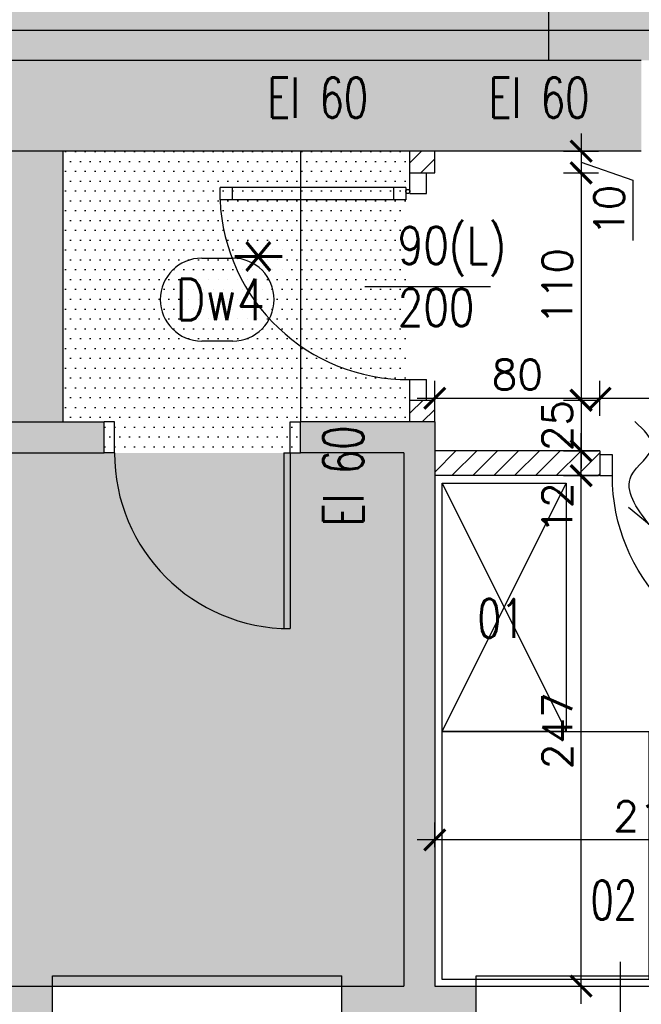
# Model space of a CAD drawing. Header units: millimetres. Extents: x 31969 to 285678, y -69766 to -1123.
# Tile 10 of 102: x 140257 to 140558, y -10614 to -10137. Entities that reach past the tile are written whole.
import ezdxf
from ezdxf.lldxf.tags import DXFTag

# ---------------------------------------------------------------- set-up
doc = ezdxf.new("R2010")
doc.units = ezdxf.units.MM
for name, color, linetype in [('a- wentylacja Łukasza 2', 118, 'Continuous'), ('a-opis 3', 15, 'Continuous'), ('a-opis stolarki 1', 3, 'Continuous'), ('a-opis stolarki 2', 1, 'Continuous'), ('a-opis technologii 2', 12, 'Continuous'), ('a-przekrój 2', 251, 'Continuous'), ('a-schody', 3, 'Continuous'), ('a-stolarka drzwiowa', 3, 'Continuous'), ('a-stolarka istniejąca', 3, 'Continuous'), ('a-stolarka okienna', 3, 'Continuous'), ('a-szraf', 252, 'Continuous'), ('a-wymiary', 11, 'Continuous'), ('a-wyposażenie', 84, 'Continuous'), ('a-ściany działowe projektowane', 5, 'Continuous'), ('a-ściany istniejące murowane', 6, 'Continuous')]:
    doc.layers.add(name, color=color, linetype=linetype)
doc.styles.add('MAREK', font='simplex.shx')
doc.styles.add('RS01507', font='romans.shx', dxfattribs={"width": 0.7, "height": 0.15})
doc.styles.add('WYMIAR', font='romans.shx', dxfattribs={"width": 0.8})
tags = doc.linetypes.add('DASHED', pattern=[0.75, 0.5, -0.25]).pattern_tags.tags
tags[6:7] = [DXFTag(74, 4), DXFTag(75, 0), DXFTag(340, '0'), DXFTag(46, 1.0), DXFTag(50, 0.0), DXFTag(44, 0.0), DXFTag(45, 0.0)]
tags[4:5] = [DXFTag(74, 4), DXFTag(75, 0), DXFTag(340, '0'), DXFTag(46, 1.0), DXFTag(50, 0.0), DXFTag(44, 0.0), DXFTag(45, 0.0)]
doc.dimstyles.new('MAREK', dxfattribs={"dimscale": 0.85, "dimtxt": 17, "dimasz": 12, "dimexe": 10, "dimexo": 0.625, "dimgap": 5, "dimtad": 1, "dimdec": 1, "dimdsep": 46, "dimtxsty": 'MAREK', "dimblk1": 'ARCHTICK', "dimblk2": 'ARCHTICK', "dimsah": 1, "dimcen": 2.5, "dimdle": 10, "dimadec": 0, "dimazin": 0, "dimtfac": 1, "dimtdec": 1, "dimtmove": 1, "dimatfit": 3, "dimldrblk": 'ARCHTICK', "dimfxl": 0, "dimtolj": 1, "dimtzin": 0, "dimarcsym": 0})

# ---------------------------------------------------------------- blocks, each defined once
blk = doc.blocks.new('A$C42BE72CD')
at = {"layer": 'a-stolarka drzwiowa'}
for p, q in [((6, 99.95), (0, 99.95)), ((6, 89.95), (6, 99.95)), ((96, 89.95), (96, 99.95)), ((96, 99.95), (102, 99.95)), ((0, 89.95), (6, 89.95)), ((6, 89.95), (9, 89.95)), ((6, 89.95), (6, 0)), ((9, 89.95), (9, 0)), ((102, 89.95), (96, 89.95)), ((9, 0), (6, 0))]:
    blk.add_line(p, q, dxfattribs=at)
at = {"layer": 'a-stolarka drzwiowa', "linetype": 'DASHED', "lineweight": 25, "ltscale": 20}
blk.add_arc((6, 89.95), 90, 271.9102, 0, dxfattribs=at)
blk = doc.blocks.new('_ARCHTICK')
at = {"color": 0, "linetype": 'ByBlock', "const_width": 0.15}
blk.add_lwpolyline([(-0.5, -0.5), (0.5, 0.5)], dxfattribs=at)
blk = doc.blocks.new('*D143')
at = {"layer": 'a-wymiary', "color": 0, "lineweight": -2, "ltscale": 100}
for p, q in [((140458.07, -10537.93), (140458.07, -10525.86)), ((140668.07, -10537.93), (140668.07, -10525.86)), ((140676.57, -10534.36), (140449.57, -10534.36))]:
    blk.add_line(p, q, dxfattribs=at)
at = {"layer": 'DEFPOINTS', "color": 0, "ltscale": 100}
for p in [(140458.07, -10534.36), (140458.07, -10538.46), (140668.07, -10538.46)]:
    blk.add_point(p, dxfattribs=at)
at = {"layer": 'a-wymiary', "color": 0, "lineweight": -2, "ltscale": 100, "xscale": 10.2, "yscale": 10.2, "zscale": 10.2, "rotation": 180}
blk.add_blockref('_ARCHTICK', (140458.07, -10534.36), dxfattribs=at)
at = {"layer": 'a-wymiary', "color": 0, "lineweight": -2, "ltscale": 100, "xscale": 10.2, "yscale": 10.2, "zscale": 10.2}
blk.add_blockref('_ARCHTICK', (140668.07, -10534.36), dxfattribs=at)
at = {"layer": 'a-wymiary', "color": 0, "ltscale": 100, "insert": (140563.07, -10522.88), "char_height": 14.45, "attachment_point": 5, "style": 'MAREK'}
blk.add_mtext('\\A1;210', dxfattribs=at)
blk = doc.blocks.new('*D155')
at = {"layer": 'a-wymiary', "color": 0, "lineweight": -2, "ltscale": 100}
for p, q in [((140528.93, -10613.6), (140528.93, -10349.6)), ((140520.43, -10358.1), (140537.43, -10358.1)), ((140520.43, -10605.1), (140537.43, -10605.1))]:
    blk.add_line(p, q, dxfattribs=at)
at = {"layer": 'DEFPOINTS', "color": 0, "ltscale": 100}
for p in [(140518.93, -10358.1), (140528.93, -10358.1), (140518.93, -10605.1)]:
    blk.add_point(p, dxfattribs=at)
at = {"layer": 'a-wymiary', "color": 0, "lineweight": -2, "ltscale": 100, "xscale": 10.2, "yscale": 10.2, "zscale": 10.2}
for p, rotation in [((140528.93, -10358.1), 90), ((140528.93, -10605.1), 270)]:
    blk.add_blockref('_ARCHTICK', p, dxfattribs=dict(at, rotation=rotation))
at = {"layer": 'a-wymiary', "color": 0, "ltscale": 100, "insert": (140517.46, -10481.6), "char_height": 14.45, "attachment_point": 5, "rotation": 90, "style": 'MAREK'}
blk.add_mtext('\\A1;247', dxfattribs=at)
blk = doc.blocks.new('*D156')
at = {"layer": 'a-wymiary', "color": 0, "lineweight": -2, "ltscale": 100}
for p, q in [((140528.93, -10366.6), (140528.93, -10337.6)), ((140521.87, -10346.1), (140537.43, -10346.1)), ((140520.43, -10358.1), (140537.43, -10358.1))]:
    blk.add_line(p, q, dxfattribs=at)
at = {"layer": 'DEFPOINTS', "color": 0, "ltscale": 100}
for p in [(140521.33, -10346.1), (140528.93, -10346.1), (140518.93, -10358.1)]:
    blk.add_point(p, dxfattribs=at)
at = {"layer": 'a-wymiary', "color": 0, "lineweight": -2, "ltscale": 100, "xscale": 10.2, "yscale": 10.2, "zscale": 10.2}
for p, rotation in [((140528.93, -10346.1), 90), ((140528.93, -10358.1), 270)]:
    blk.add_blockref('_ARCHTICK', p, dxfattribs=dict(at, rotation=rotation))
at = {"layer": 'a-wymiary', "color": 0, "ltscale": 100, "insert": (140517.46, -10373.8), "char_height": 14.45, "attachment_point": 5, "rotation": 90, "style": 'MAREK'}
blk.add_mtext('\\A1;12', dxfattribs=at)
blk = doc.blocks.new('*D174')
at = {"layer": 'a-wymiary', "color": 0, "lineweight": -2, "ltscale": 100}
for p, q in [((140458.07, -10329.16), (140458.07, -10312.16)), ((140538.07, -10329.16), (140538.07, -10312.16)), ((140449.57, -10320.66), (140546.57, -10320.66))]:
    blk.add_line(p, q, dxfattribs=at)
at = {"layer": 'DEFPOINTS', "color": 0, "ltscale": 100}
for p in [(140538.07, -10320.66), (140458.07, -10352.39), (140538.07, -10352.39)]:
    blk.add_point(p, dxfattribs=at)
at = {"layer": 'a-wymiary', "color": 0, "lineweight": -2, "ltscale": 100, "xscale": 10.2, "yscale": 10.2, "zscale": 10.2, "rotation": 180}
blk.add_blockref('_ARCHTICK', (140458.07, -10320.66), dxfattribs=at)
at = {"layer": 'a-wymiary', "color": 0, "lineweight": -2, "ltscale": 100, "xscale": 10.2, "yscale": 10.2, "zscale": 10.2}
blk.add_blockref('_ARCHTICK', (140538.07, -10320.66), dxfattribs=at)
at = {"layer": 'a-wymiary', "color": 0, "ltscale": 100, "insert": (140498.07, -10309.18), "char_height": 14.45, "attachment_point": 5, "style": 'MAREK'}
blk.add_mtext('\\A1;80', dxfattribs=at)
blk = doc.blocks.new('*D175')
at = {"layer": 'a-wymiary', "color": 0, "lineweight": -2, "ltscale": 100}
for p, q in [((140538.07, -10329.16), (140538.07, -10312.16)), ((140640.07, -10329.16), (140640.07, -10312.16)), ((140529.57, -10320.66), (140648.57, -10320.66))]:
    blk.add_line(p, q, dxfattribs=at)
at = {"layer": 'DEFPOINTS', "color": 0, "ltscale": 100}
for p in [(140640.07, -10320.66), (140538.07, -10352.39), (140640.07, -10352.39)]:
    blk.add_point(p, dxfattribs=at)
at = {"layer": 'a-wymiary', "color": 0, "lineweight": -2, "ltscale": 100, "xscale": 10.2, "yscale": 10.2, "zscale": 10.2, "rotation": 180}
blk.add_blockref('_ARCHTICK', (140538.07, -10320.66), dxfattribs=at)
at = {"layer": 'a-wymiary', "color": 0, "lineweight": -2, "ltscale": 100, "xscale": 10.2, "yscale": 10.2, "zscale": 10.2}
blk.add_blockref('_ARCHTICK', (140640.07, -10320.66), dxfattribs=at)
at = {"layer": 'a-wymiary', "color": 0, "ltscale": 100, "insert": (140589.07, -10309.18), "char_height": 14.45, "attachment_point": 5, "style": 'MAREK'}
blk.add_mtext('\\A1;102', dxfattribs=at)
blk = doc.blocks.new('*D790')
at = {"layer": 'a-wymiary', "color": 0, "lineweight": -2, "ltscale": 100}
for p, q in [((140528.93, -10192.6), (140528.93, -10220.1)), ((140520.43, -10201.1), (140537.43, -10201.1)), ((140528.93, -10206.35), (140554.01, -10215.14)), ((140520.43, -10211.6), (140537.43, -10211.6)), ((140554.01, -10215.14), (140554.01, -10244.28))]:
    blk.add_line(p, q, dxfattribs=at)
at = {"layer": 'DEFPOINTS', "color": 0, "ltscale": 100}
for p in [(140458.07, -10201.1), (140458.07, -10211.6), (140528.93, -10211.6)]:
    blk.add_point(p, dxfattribs=at)
at = {"layer": 'a-wymiary', "color": 0, "lineweight": -2, "ltscale": 100, "xscale": 10.2, "yscale": 10.2, "zscale": 10.2}
for p, rotation in [((140528.93, -10201.1), 90), ((140528.93, -10211.6), 270)]:
    blk.add_blockref('_ARCHTICK', p, dxfattribs=dict(at, rotation=rotation))
at = {"layer": 'a-wymiary', "color": 0, "ltscale": 100, "insert": (140542.53, -10229.71), "char_height": 14.45, "attachment_point": 5, "rotation": 90, "style": 'MAREK'}
blk.add_mtext('\\A1;10', dxfattribs=at)
blk = doc.blocks.new('*D791')
at = {"layer": 'a-wymiary', "color": 0, "lineweight": -2, "ltscale": 100}
for p, q in [((140528.93, -10203.1), (140528.93, -10330.1)), ((140520.43, -10211.6), (140537.43, -10211.6)), ((140520.43, -10321.6), (140537.43, -10321.6))]:
    blk.add_line(p, q, dxfattribs=at)
at = {"layer": 'DEFPOINTS', "color": 0, "ltscale": 100}
for p in [(140458.07, -10211.6), (140458.07, -10321.6), (140528.93, -10321.6)]:
    blk.add_point(p, dxfattribs=at)
at = {"layer": 'a-wymiary', "color": 0, "lineweight": -2, "ltscale": 100, "xscale": 10.2, "yscale": 10.2, "zscale": 10.2}
for p, rotation in [((140528.93, -10211.6), 90), ((140528.93, -10321.6), 270)]:
    blk.add_blockref('_ARCHTICK', p, dxfattribs=dict(at, rotation=rotation))
at = {"layer": 'a-wymiary', "color": 0, "ltscale": 100, "insert": (140517.46, -10266.6), "char_height": 14.45, "attachment_point": 5, "rotation": 90, "style": 'MAREK'}
blk.add_mtext('\\A1;110', dxfattribs=at)
blk = doc.blocks.new('*D792')
at = {"layer": 'a-wymiary', "color": 0, "lineweight": -2, "ltscale": 100}
for p, q in [((140528.93, -10313.1), (140528.93, -10354.6)), ((140520.43, -10321.6), (140537.43, -10321.6)), ((140520.43, -10346.1), (140537.43, -10346.1))]:
    blk.add_line(p, q, dxfattribs=at)
at = {"layer": 'DEFPOINTS', "color": 0, "ltscale": 100}
for p in [(140458.07, -10321.6), (140458.07, -10346.1), (140528.93, -10346.1)]:
    blk.add_point(p, dxfattribs=at)
at = {"layer": 'a-wymiary', "color": 0, "lineweight": -2, "ltscale": 100, "xscale": 10.2, "yscale": 10.2, "zscale": 10.2}
for p, rotation in [((140528.93, -10321.6), 90), ((140528.93, -10346.1), 270)]:
    blk.add_blockref('_ARCHTICK', p, dxfattribs=dict(at, rotation=rotation))
at = {"layer": 'a-wymiary', "color": 0, "ltscale": 100, "insert": (140517.46, -10333.85), "char_height": 14.45, "attachment_point": 5, "rotation": 90, "style": 'MAREK'}
blk.add_mtext('\\A1;25', dxfattribs=at)

msp = doc.modelspace()

# ---------------------------------------------------------------- hatches: boundary and pattern name
at = {"layer": 'a-przekrój 2', "ltscale": 0.1}
h = msp.add_hatch(dxfattribs=at)
h.set_pattern_fill('LINE', color=256, scale=2.25, angle=45)
h.paths.add_polyline_path([(140458.07, -10201.1), (140446.07, -10201.1), (140446.07, -10211.6), (140454.07, -10211.6), (140458.07, -10211.6)])
h.paths.add_polyline_path([(140458.07, -10321.6), (140446.07, -10321.6), (140446.07, -10332.1), (140458.07, -10332.1)])
h = msp.add_hatch(dxfattribs=at)
h.set_pattern_fill('LINE', color=256, scale=2.25, angle=45)
h.paths.add_polyline_path([(140680.07, -10478.1), (140668.07, -10478.1), (140668.07, -10605.1), (140680.07, -10605.1)])
h.paths.add_polyline_path([(140761.07, -10346.1), (140693.07, -10346.1), (140693.07, -10358.1), (140761.07, -10358.1)])
h.paths.add_polyline_path([(140873.07, -10346.1), (140863.07, -10346.1), (140863.07, -10358.1), (140873.07, -10358.1)])
h.paths.add_polyline_path([(140668.07, -10346.1), (140640.07, -10346.1), (140640.07, -10358.1), (140668.07, -10358.1)])
h.paths.add_polyline_path([(140538.07, -10346.1), (140458.07, -10346.1), (140458.07, -10358.1), (140538.07, -10358.1)])
at = {"layer": 'a-szraf', "ltscale": 0.9}
h = msp.add_hatch(color=254, dxfattribs=at)
h.dxf.hatch_style = 1
h.paths.add_polyline_path([(140708.07, -9549.1), (140698.07, -9549.1), (140674.07, -9549.1), (140623.07, -9549.1), (140623.07, -9604.1), (140663.07, -9604.1), (140663.07, -9784.1), (140688.07, -9784.1), (140688.07, -9604.1), (140708.07, -9604.1)])
h.paths.add_polyline_path([(140483.07, -9549.1), (140409.07, -9549.1), (140409.07, -9604.1), (140483.07, -9604.1)])
h.paths.add_polyline_path([(140269.07, -9549.1), (140213.07, -9549.1), (140213.07, -9604.1), (140269.07, -9604.1)])
h.paths.add_polyline_path([(140269.07, -9534.1), (140213.07, -9534.1), (140213.07, -9549.1), (140269.07, -9549.1)])
h.paths.add_polyline_path([(140483.07, -9534.1), (140409.07, -9534.1), (140409.07, -9549.1), (140483.07, -9549.1)])
h.paths.add_polyline_path([(140664.07, -9534.1), (140623.07, -9534.1), (140623.07, -9549.1), (140664.07, -9549.1)])
h.paths.add_polyline_path([(140668.07, -9534.1), (140664.07, -9534.1), (140664.07, -9549.1), (140668.07, -9549.1)])
h.paths.add_polyline_path([(140674.07, -9540.1), (140674.07, -9534.1), (140668.07, -9534.1), (140668.07, -9549.1)])
h.paths.add_polyline_path([(140674.07, -9540.1), (140668.07, -9549.1), (140674.07, -9549.1)], flags=17)
h.paths.add_polyline_path([(140708.07, -9534.1), (140698.07, -9534.1), (140698.07, -9549.1), (140708.07, -9549.1)])
h.paths.add_polyline_path([(140688.07, -9894.1), (140680.07, -9894.1), (140663.07, -9894.1), (140663.07, -10157.1), (140656.09, -10157.1), (140656.09, -10201.1), (140710.57, -10201.1), (140710.57, -10157.1), (140688.07, -10157.1)])
h.paths.add_polyline_path([(140558.07, -10157.1), (140213.07, -10157.1), (140213.07, -10201.1), (140558.07, -10201.1)])
h.paths.add_polyline_path([(140458.07, -10332.1), (140393.07, -10332.1), (140393.07, -10347.1), (140443.07, -10347.1), (140443.07, -10605.1), (140413.07, -10605.1), (140413.07, -10660.1), (140458.07, -10660.1), (140478.07, -10660.1), (140478.07, -10605.1), (140458.07, -10605.1)])
h.paths.add_polyline_path([(140298.07, -10332.1), (140213.07, -10332.1), (140213.07, -10347.1), (140298.07, -10347.1)])
h.paths.add_polyline_path([(140273.07, -10660.1), (140213.07, -10660.1), (140213.07, -10675.1), (140273.07, -10675.1)])
h.paths.add_polyline_path([(140273.07, -10605.1), (140213.07, -10605.1), (140213.07, -10660.1), (140273.07, -10660.1)])
h.paths.add_polyline_path([(140458.07, -10660.1), (140413.07, -10660.1), (140413.07, -10675.1), (140458.07, -10675.1)])
h.paths.add_polyline_path([(140713.07, -10605.1), (140618.07, -10605.1), (140618.07, -10660.1), (140713.07, -10660.1)])
h.paths.add_polyline_path([(140966.07, -10605.1), (140928.07, -10605.1), (140928.07, -10332.82), (140913.35, -10318.1), (140873.07, -10318.1), (140873.07, -10605.1), (140853.07, -10605.1), (140853.07, -10660.1), (140873.07, -10660.1), (140873.07, -10675.1), (140873.07, -10690.1), (140928.07, -10690.1), (140933.07, -10690.1), (140951.35, -10690.1), (140966.07, -10675.38)])
h.paths.add_polyline_path([(140708.07, -10378.1), (140693.07, -10378.1), (140693.07, -10346.1), (140668.07, -10346.1), (140668.07, -10398.6), (140681.58, -10398.6), (140694.57, -10398.6), (140694.57, -10412.6), (140680.57, -10412.6), (140668.07, -10412.6), (140668.07, -10478.1), (140708.07, -10478.1)])
h.paths.add_polyline_path([(140680.57, -10398.6), (140668.07, -10398.6), (140668.07, -10412.6), (140680.57, -10412.6)], flags=17)
h.paths.add_polyline_path([(140928.07, -10855.1), (140873.07, -10855.1), (140873.07, -10910.1), (140928.07, -10910.1)])
h.paths.add_polyline_path([(140873.07, -10855.1), (140858.07, -10855.1), (140858.07, -10910.1), (140873.07, -10910.1)])
h.paths.add_polyline_path([(141798.07, -10660.1), (141831.07, -10660.1), (141831.07, -10605.1), (141146.07, -10605.1), (141146.07, -10613.1), (141146.07, -10675.38), (141160.79, -10690.1), (141743.07, -10690.1), (141743.07, -11070.1), (141146.07, -11070.1), (141146.07, -11332.6), (141181.07, -11332.6), (141181.07, -11094.1), (141743.07, -11094.1), (141743.07, -11145.1), (141798.07, -11145.1), (141798.07, -11075.1)])
h.paths.add_polyline_path([(141798.07, -11285.1), (141743.07, -11285.1), (141743.07, -11332.6), (141798.07, -11332.6)])
h.paths.add_polyline_path([(141813.07, -11285.1), (141798.07, -11285.1), (141798.07, -11332.6), (141813.07, -11332.6)])
h.paths.add_polyline_path([(141813.07, -11075.1), (141798.07, -11075.1), (141798.07, -11145.1), (141813.07, -11145.1)], flags=17)
h.paths.add_polyline_path([(140928.07, -11075.1), (140873.07, -11075.1), (140873.07, -11130.1), (140928.07, -11130.1)])
h.paths.add_polyline_path([(140873.07, -11075.1), (140858.07, -11075.1), (140858.07, -11130.1), (140873.07, -11130.1)])
h.paths.add_polyline_path([(140928.07, -11295.1), (140873.07, -11295.1), (140873.07, -11332.6), (140928.07, -11332.6)])
h.paths.add_polyline_path([(140873.07, -11295.1), (140858.07, -11295.1), (140858.07, -11332.6), (140873.07, -11332.6)])
h.paths.add_polyline_path([(140928.07, -9604.1), (140953.07, -9604.1), (140953.07, -9549.1), (140848.07, -9549.1), (140848.07, -9604.1), (140873.07, -9604.1), (140873.07, -10157.1), (140850.57, -10157.1), (140850.57, -10201.1), (140873.07, -10201.1), (140873.07, -10216.1), (140913.35, -10216.1), (140928.07, -10201.38), (140928.07, -10201.1), (140942.98, -10201.1), (140942.98, -10184.23), (141011.24, -10184.23), (141011.24, -10201.1), (141161.07, -10201.1), (141161.07, -10193.1), (141161.07, -10171.82), (141146.35, -10157.1), (141047.57, -10157.1), (141047.57, -10170.6), (141047.57, -10184.6), (141027.57, -10184.6), (141027.57, -10170.6), (141027.57, -10157.1), (140928.07, -10157.1)])
h.paths.add_polyline_path([(140953.07, -9534.1), (140848.07, -9534.1), (140848.07, -9549.1), (140953.07, -9549.1)])
h.paths.add_polyline_path([(141167.07, -9549.1), (141093.07, -9549.1), (141093.07, -9604.1), (141167.07, -9604.1)])
h.paths.add_polyline_path([(141167.07, -9534.1), (141093.07, -9534.1), (141093.07, -9549.1), (141167.07, -9549.1)])
h.paths.add_polyline_path([(141381.07, -9549.1), (141307.07, -9549.1), (141307.07, -9604.1), (141381.07, -9604.1)])
h.paths.add_polyline_path([(141381.07, -9534.1), (141307.07, -9534.1), (141307.07, -9549.1), (141381.07, -9549.1)])
h.paths.add_polyline_path([(141586.07, -9549.1), (141521.07, -9549.1), (141521.07, -9604.1), (141586.07, -9604.1)])
h.paths.add_polyline_path([(141586.07, -9534.1), (141521.07, -9534.1), (141521.07, -9549.1), (141586.07, -9549.1)])
h.paths.add_polyline_path([(141834.07, -9549.1), (141726.07, -9549.1), (141726.07, -9604.1), (141834.07, -9604.1)])
h.paths.add_polyline_path([(141834.07, -9534.1), (141726.07, -9534.1), (141726.07, -9549.1), (141834.07, -9549.1)])
h.paths.add_polyline_path([(142048.07, -9549.1), (141974.07, -9549.1), (141974.07, -9604.1), (142048.07, -9604.1)])
h.paths.add_polyline_path([(142048.07, -9534.1), (141974.07, -9534.1), (141974.07, -9549.1), (142048.07, -9549.1)])
h.paths.add_polyline_path([(141047.57, -10157.1), (141027.57, -10157.1), (141027.57, -10170.6), (141047.57, -10170.6)], flags=17)
h.paths.add_polyline_path([(141530.57, -10170.6), (141530.57, -10157.1), (141332.79, -10157.1), (141318.07, -10171.82), (141318.07, -10201.1), (141986.07, -10201.1), (141986.07, -10211.1), (142001.07, -10211.1), (142001.07, -10201.1), (142127.07, -10201.1), (142127.07, -10193.1), (142127.07, -10171.82), (142112.35, -10157.1), (141914.57, -10157.1), (141914.57, -10170.6), (141914.57, -10184.6), (141900.57, -10184.6), (141900.57, -10170.6), (141900.57, -10157.1), (141544.57, -10157.1), (141544.57, -10170.6), (141544.57, -10184.6), (141530.57, -10184.6)])
h.paths.add_polyline_path([(141544.57, -10157.1), (141530.57, -10157.1), (141530.57, -10170.6), (141544.57, -10170.6)], flags=17)
h.paths.add_polyline_path([(141914.57, -10157.1), (141900.57, -10157.1), (141900.57, -10170.6), (141914.57, -10170.6)], flags=17)
h.paths.add_polyline_path([(140965.88, -10192.67), (140994.96, -10192.67), (140994.96, -10167.01), (140965.88, -10167.01)], flags=25)
at = {"layer": 'a-szraf', "ltscale": 30}
h = msp.add_hatch(dxfattribs=at)
h.set_pattern_fill('DOTS', color=256, scale=3)
h.set_pattern_definition([(0, (0, -3342.232), (2.38125, 4.7625), [0, -4.7625])])
h.paths.add_polyline_path([(140443.07, -10347.1), (140213.07, -10347.1), (140213.07, -10605.1), (140443.07, -10605.1)])
h.paths.add_polyline_path([(140278.07, -10201.1), (140213.07, -10201.1), (140213.07, -10332.1), (140278.07, -10332.1)])
h.paths.add_polyline_path([(140663.07, -9604.1), (140213.07, -9604.1), (140213.07, -10157.1), (140663.07, -10157.1)])
h = msp.add_hatch(dxfattribs=at)
h.set_pattern_fill('DOTS', color=256, scale=3)
h.paths.add_polyline_path([(140393.07, -10332.1), (140298.07, -10332.1), (140298.07, -10347.1), (140393.07, -10347.1)])
h.paths.add_polyline_path([(140446.07, -10201.1), (140278.07, -10201.1), (140278.07, -10332.1), (140446.07, -10332.1)])

# ---------------------------------------------------------------- linework, layer by layer
at = {"layer": 'a- wentylacja Łukasza 2', "linetype": 'DASHED', "ltscale": 0.009}
msp.add_line((140561.8, -10381.77), (140551.93, -10373.48), dxfattribs=at)
msp.add_spline([(140561.8, -10381.77), (140553.24, -10358.23), (140563.3, -10343.87), (140554.97, -10331.97)], degree=3, dxfattribs=at)
at = {"layer": 'a-opis stolarki 1'}
msp.add_line((140424.3, -10266.6), (140485.09, -10266.6), dxfattribs=at)
at = {"layer": 'a-opis stolarki 2'}
for p, q in [((140345.31, -10252.86), (140360.31, -10252.86)), ((140345.31, -10292.95), (140360.31, -10292.95)), ((140548.07, -10730.53), (140548.07, -10593.4))]:
    msp.add_line(p, q, dxfattribs=at)
for centre, start, end in [((140345.31, -10272.91), 90, 270), ((140360.31, -10272.91), 270, 90)]:
    msp.add_arc(centre, 20.05, start, end, dxfattribs=at)
at = {"layer": 'a-schody'}
for p, q in [((140513.07, -10007.1), (140513.07, -10157.1)), ((140278.07, -10201.1), (140278.07, -10332.1)), ((140393.07, -10201.1), (140393.07, -10332.1))]:
    msp.add_line(p, q, dxfattribs=at)
at = {"layer": 'a-stolarka drzwiowa'}
for p, q in [((140446.07, -10221.6), (140446.07, -10211.6)), ((140446.07, -10211.6), (140454.07, -10211.6)), ((140454.07, -10221.6), (140454.07, -10211.6)), ((140444.07, -10218.6), (140354.16, -10218.6)), ((140354.16, -10224.6), (140354.16, -10218.6)), ((140360.16, -10224.6), (140360.16, -10218.6)), ((140438.07, -10218.6), (140438.07, -10224.6)), ((140444.07, -10218.6), (140444.07, -10224.6)), ((140446.07, -10221.6), (140454.07, -10221.6)), ((140444.07, -10224.6), (140354.16, -10224.6)), ((140446.07, -10321.6), (140446.07, -10311.6)), ((140446.07, -10311.6), (140454.07, -10311.6)), ((140454.07, -10321.6), (140454.07, -10311.6)), ((140446.07, -10321.6), (140454.07, -10321.6))]:
    msp.add_line(p, q, dxfattribs=at)
msp.add_circle((140445.07, -10220.6), 1, dxfattribs=at)
at = {"layer": 'a-stolarka drzwiowa', "linetype": 'DASHED', "lineweight": 25, "ltscale": 20}
msp.add_arc((140445.07, -10220.6), 91, 182.5193, 270.5208, dxfattribs=at)
at = {"layer": 'a-stolarka istniejąca', "ltscale": 40}
for p, q in [((140303.07, -10332.1), (140298.07, -10332.1)), ((140303.07, -10347.1), (140303.07, -10332.1)), ((140388.07, -10332.1), (140393.07, -10332.1)), ((140388.07, -10347.1), (140388.07, -10332.1)), ((140388.07, -10332.1), (140393.07, -10332.1)), ((140303.07, -10347.1), (140298.07, -10347.1)), ((140385.07, -10347.1), (140385.07, -10432.04)), ((140385.07, -10347.1), (140388.07, -10347.1)), ((140388.07, -10347.1), (140388.07, -10432.1)), ((140388.07, -10347.1), (140393.07, -10347.1))]:
    msp.add_line(p, q, dxfattribs=at)
msp.add_arc((140388.07, -10347.1), 85, 180, 270, dxfattribs=at)
at = {"layer": 'a-stolarka okienna', "linetype": 'DASHED', "lineweight": 25, "ltscale": 40}
msp.add_line((140656.09, -10142.71), (140213.07, -10142.71), dxfattribs=at)
at = {"layer": 'a-stolarka okienna', "ltscale": 40}
for p, q in [((140273.07, -10605.1), (140273.07, -10600.1)), ((140273.07, -10600.1), (140413.07, -10600.1)), ((140413.07, -10605.1), (140413.07, -10600.1)), ((140478.07, -10605.1), (140478.07, -10600.1)), ((140478.07, -10600.1), (140618.07, -10600.1))]:
    msp.add_line(p, q, dxfattribs=at)
at = {"layer": 'a-stolarka okienna', "linetype": 'DASHED', "lineweight": 25, "ltscale": 20}
for p, q in [((140273.07, -10605.1), (140413.07, -10605.1)), ((140478.07, -10605.1), (140618.07, -10605.1))]:
    msp.add_line(p, q, dxfattribs=at)
at = {"layer": 'a-wyposażenie'}
for p, q in [((140461.65, -10481.82), (140521.65, -10361.82)), ((140461.65, -10361.82), (140521.65, -10481.82))]:
    msp.add_line(p, q, dxfattribs=at)
for points in [[(140461.65, -10481.82), (140461.65, -10361.82), (140521.65, -10361.82), (140521.65, -10481.82)], [(140461.65, -10601.82), (140461.65, -10481.82), (140561.65, -10481.82), (140561.65, -10601.82)]]:
    msp.add_lwpolyline(points, close=True, dxfattribs=at)
at = {"layer": 'a-ściany działowe projektowane', "ltscale": 20}
for p, q in [((140446.07, -10211.6), (140446.07, -10201.1)), ((140458.07, -10211.6), (140458.07, -10201.1)), ((140446.07, -10211.6), (140458.07, -10211.6)), ((140446.07, -10332.1), (140446.07, -10321.6)), ((140446.07, -10321.6), (140458.07, -10321.6)), ((140458.07, -10332.1), (140458.07, -10321.6)), ((140538.07, -10346.1), (140458.07, -10346.1)), ((140538.07, -10346.1), (140538.07, -10358.1)), ((140538.07, -10358.1), (140458.07, -10358.1))]:
    msp.add_line(p, q, dxfattribs=at)
at = {"layer": 'a-ściany istniejące murowane'}
for p, q in [((140213.07, -10157.1), (140558.07, -10157.1)), ((140558.07, -10201.1), (140213.07, -10201.1)), ((140213.07, -10332.1), (140298.07, -10332.1)), ((140298.07, -10347.1), (140298.07, -10332.1)), ((140393.07, -10347.1), (140393.07, -10332.1)), ((140458.07, -10332.1), (140393.07, -10332.1)), ((140458.07, -10332.1), (140458.07, -10605.1)), ((140213.07, -10347.1), (140298.07, -10347.1)), ((140443.07, -10347.1), (140393.07, -10347.1)), ((140443.07, -10347.1), (140443.07, -10605.1)), ((140213.07, -10605.1), (140273.07, -10605.1)), ((140273.07, -10675.1), (140273.07, -10605.1)), ((140413.07, -10675.1), (140413.07, -10605.1)), ((140413.07, -10605.1), (140443.07, -10605.1)), ((140458.07, -10605.1), (140478.07, -10605.1)), ((140478.07, -10675.1), (140478.07, -10605.1))]:
    msp.add_line(p, q, dxfattribs=at)

# ---------------------------------------------------------------- block references
at = {"layer": 'a-stolarka drzwiowa', "ltscale": 100, "xscale": -1}
msp.add_blockref('A$C42BE72CD', (140640.07, -10448.05), dxfattribs=at)

# ---------------------------------------------------------------- texts
at = {"layer": 'a-opis 3', "ltscale": 40, "char_height": 19.613, "width": 649.6209, "attachment_point": 7, "style": 'RS01507'}
for insert in [(140172.46, -10185.02), (140279.54, -10185.02)]:
    msp.add_mtext('{\\W7.6055;  }EI 60', dxfattribs=dict(at, insert=insert))
at = {"layer": 'a-opis 3', "ltscale": 40, "insert": (140404.04, -10587.25), "char_height": 19.613, "width": 649.6209, "attachment_point": 1, "rotation": 90, "style": 'RS01507'}
msp.add_mtext('{\\W7.6055;  }EI 60', dxfattribs=at)
at = {"layer": 'a-opis stolarki 1', "insert": (140440.23, -10207.71), "char_height": 18, "width": 35.8438, "attachment_point": 1, "style": 'WYMIAR'}
msp.add_mtext('{\\W0.995659; }\\P90(L)\\P200', dxfattribs=at)
at = {"layer": 'a-opis stolarki 2', "insert": (140375.96, -10282.92), "char_height": 20.047, "width": 23.6587, "attachment_point": 9, "style": 'WYMIAR'}
msp.add_mtext('Dw4', dxfattribs=at)
at = {"layer": 'a-opis stolarki 2', "insert": (140361.32, -10300.44), "char_height": 40.095, "attachment_point": 1, "rotation": 90, "style": 'WYMIAR'}
msp.add_mtext_dynamic_manual_height_columns('\\A1;{\\W1.35983; }*', width=124.3193, gutter_width=12.5, heights=[0], dxfattribs=at)
at = {"layer": 'a-opis technologii 2', "ltscale": 40, "style": 'RS01507', "width": 0.7}
for s, p in [('01', (140478.82, -10436.56)), ('02', (140533.48, -10572.88))]:
    msp.add_text(s, height=18.813, dxfattribs=at).set_placement(p)

# ---------------------------------------------------------------- dimensions: what is measured, and where the dimension line sits
at = {"layer": 'a-wymiary', "ltscale": 100}
for base, p1, p2, text, picture, middle in [((140528.93, -10211.6), (140458.07, -10201.1), (140458.07, -10211.6), '10', '*D790', (140554.01, -10219.39)), ((140528.93, -10346.1), (140458.07, -10321.6), (140458.07, -10346.1), '25', '*D792', (140528.93, -10333.85))]:
    dim = msp.add_linear_dim(base=base, p1=p1, p2=p2, angle=90, text=text, dimstyle='MAREK', dxfattribs=at)
    dim.commit()
    dim.dimension.update_dxf_attribs({"geometry": picture, "text_midpoint": middle, "dimtype": 160})
for base, p1, p2, picture, middle in [((140528.93, -10321.6), (140458.07, -10211.6), (140458.07, -10321.6), '*D791', (140517.46, -10266.6)), ((140528.93, -10358.1), (140518.93, -10605.1), (140518.93, -10358.1), '*D155', (140517.46, -10481.6))]:
    dim = msp.add_linear_dim(base=base, p1=p1, p2=p2, angle=90, dimstyle='MAREK', dxfattribs=at)
    dim.commit()
    dim.dimension.update_dxf_attribs({"geometry": picture, "text_midpoint": middle})
for base, p1, p2, picture, middle in [((140538.07, -10320.66), (140458.07, -10352.39), (140538.07, -10352.39), '*D174', (140498.07, -10309.18)), ((140640.07, -10320.66), (140538.07, -10352.39), (140640.07, -10352.39), '*D175', (140589.07, -10309.18)), ((140458.07, -10534.36), (140668.07, -10538.46), (140458.07, -10538.46), '*D143', (140563.07, -10522.88))]:
    dim = msp.add_linear_dim(base=base, p1=p1, p2=p2, dimstyle='MAREK', dxfattribs=at)
    dim.commit()
    dim.dimension.update_dxf_attribs({"geometry": picture, "text_midpoint": middle})
dim = msp.add_linear_dim(base=(140528.93, -10346.1), p1=(140518.93, -10358.1), p2=(140521.33, -10346.1), angle=90, dimstyle='MAREK', dxfattribs=at)
dim.commit()
dim.dimension.update_dxf_attribs({"geometry": '*D156', "text_midpoint": (140528.93, -10373.8), "dimtype": 160})

doc.saveas('drawing.dxf')
